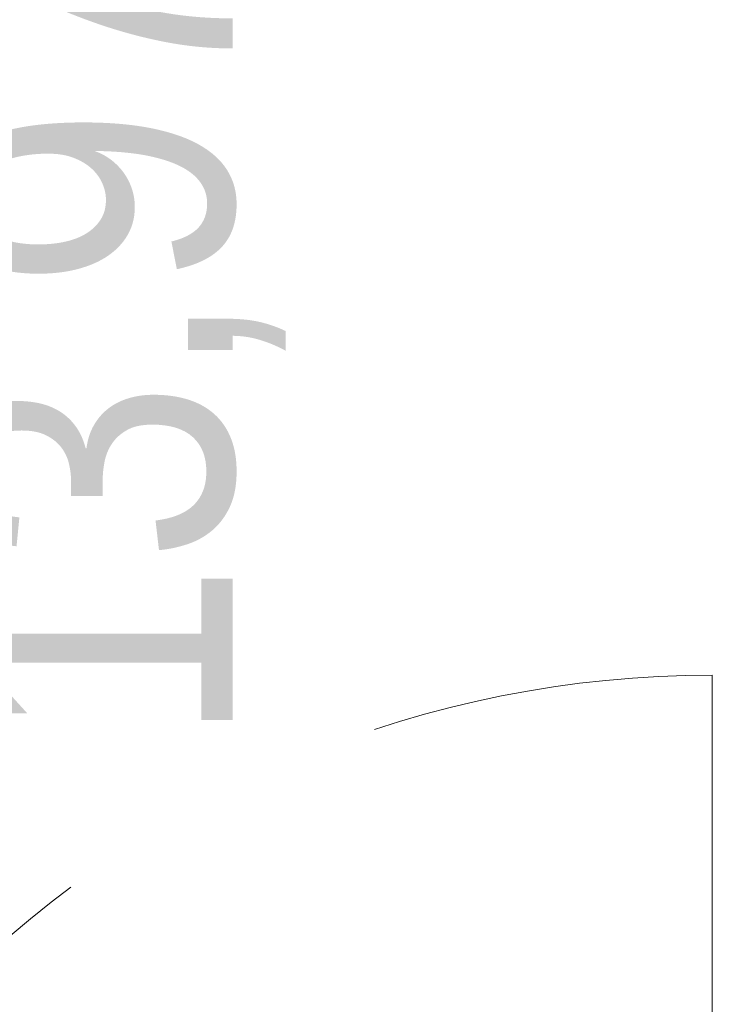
# Model space of a CAD drawing. Header units: centimetres. Extents: x -1316 to 21770, y -8842 to 3590.
# Tile 38 of 125: x 426 to 486, y 1086 to 1172. Entities that reach past the tile are written whole.
import ezdxf

# ---------------------------------------------------------------- set-up
doc = ezdxf.new("R2010")
doc.units = ezdxf.units.CM
doc.linetypes.add('Dash', pattern=[60, 30, -30])
for name, color, linetype, lineweight in [('A-DOOR', 31, 'Continuous', 13), ('A-DOOR-HDLN', 31, 'Dash', 9), ('G-ANNO-TEXT', 231, 'Continuous', 13)]:
    doc.layers.add(name, color=color, linetype=linetype, lineweight=lineweight)
doc.styles.add('Arial Narrow_4', font='ARIALN.TTF', dxfattribs={"height": 25})

# ---------------------------------------------------------------- blocks, each defined once
blk = doc.blocks.new('Schueco_FWS_ADS-75-SimplySmart_inw_Family-02 - FWS SI insert unit 90-2368450-5_piętro III __10_50 m_ - stan projektowany')
at = {"layer": 'A-DOOR'}
blk.add_line((-72.3, -7.6), (-72.3, -101.55), dxfattribs=at)
at = {"layer": 'A-DOOR-HDLN'}
blk.add_arc((-72.3, -7.6), 93.95, 270, 0, dxfattribs=at)

msp = doc.modelspace()

# ---------------------------------------------------------------- block references
at = {"layer": 'A-DOOR', "rotation": 180}
msp.add_blockref('Schueco_FWS_ADS-75-SimplySmart_inw_Family-02 - FWS SI insert unit 90-2368450-5_piętro III __10_50 m_ - stan projektowany', (413.877, 1013.376), dxfattribs=at)

# ---------------------------------------------------------------- texts
at = {"layer": 'G-ANNO-TEXT', "color": 11, "insert": (419.287, 1108.822), "char_height": 25, "width": 104.939, "attachment_point": 1, "rotation": 90, "line_spacing_factor": 0.949189, "style": 'Arial Narrow_4'}
msp.add_mtext('\\pxt5.08,10.16,15.24,20.32,25.4,30.48,35.56,40.64,45.72,50.8,55.88,60.96,66.04,71.12,76.2,81.28,86.36,91.44,96.52,101.6,106.68,111.76,116.84,121.92,127,132.08,137.16,142.24,147.32,152.4,157.48,162.56;{13,97 m}', dxfattribs=at)

doc.saveas('drawing.dxf')
